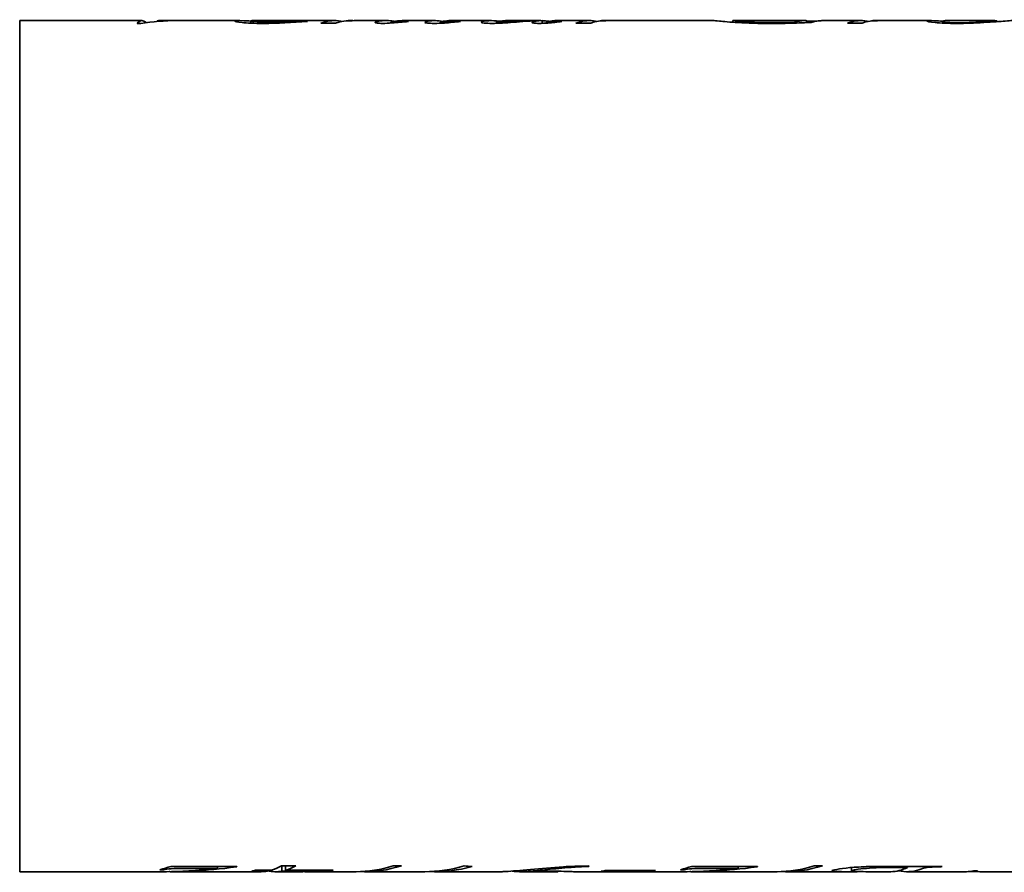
# Model space of a CAD drawing. Header units: millimetres. Extents: x 86 to 334, y 49 to 248.
# Tile 1 of 2: x 86 to 213, y 94 to 204. Entities that reach past the tile are written whole.
import ezdxf

# ---------------------------------------------------------------- set-up
doc = ezdxf.new("R2010")
doc.units = ezdxf.units.MM
doc.layers.add('Krawędzie widoczne(ISO)', color=7, linetype='Continuous', lineweight=35, true_color=0x262659)

msp = doc.modelspace()

# ---------------------------------------------------------------- linework, layer by layer
at = {"layer": 'Krawędzie widoczne(ISO)'}
for p, q in [((86, 203.8), (86, 94.2)), ((86, 203.8), (101.76, 203.8)), ((101.59, 203.43), (101.13, 203.43)), ((103.73, 203.69), (103.73, 203.76)), ((103.94, 203.8), (105.25, 203.8)), ((106.25, 203.8), (114.23, 203.8)), ((115.77, 203.48), (115.77, 203.75)), ((115.92, 203.79), (115.92, 203.8)), ((116.1, 203.8), (118.73, 203.8)), ((120.86, 203.8), (126.51, 203.8)), ((122.83, 203.69), (122.83, 203.72)), ((126.67, 203.48), (124.8, 203.48)), ((128.31, 203.78), (128.31, 203.8)), ((128.39, 203.8), (128.5, 203.8)), ((129.34, 203.8), (133.31, 203.8)), ((133.83, 203.48), (133.83, 203.61)), ((134.42, 203.53), (134.42, 203.59)), ((135.27, 203.8), (139.53, 203.8)), ((135.7, 203.65), (135.7, 203.71)), ((140.15, 203.46), (140.15, 203.6)), ((141.19, 203.53), (141.19, 203.6)), ((141.51, 203.8), (146.78, 203.8)), ((142.38, 203.65), (142.38, 203.71)), ((147.44, 203.45), (147.44, 203.63)), ((148.78, 203.8), (152.86, 203.8)), ((153.31, 203.45), (153.31, 203.8)), ((153.88, 203.48), (153.88, 203.61)), ((155.15, 203.8), (159.38, 203.8)), ((155.47, 203.64), (155.47, 203.7)), ((159.59, 203.48), (157.67, 203.48)), ((160.95, 203.77), (160.95, 203.8)), ((161.15, 203.8), (161.38, 203.8)), ((161.99, 203.8), (175.37, 203.8)), ((177.87, 203.59), (177.87, 203.8)), ((177.88, 203.8), (187.2, 203.8)), ((185.85, 203.48), (185.85, 203.59)), ((187.35, 203.54), (187.35, 203.79)), ((187.35, 203.74), (188.69, 203.74)), ((189.45, 203.8), (194.34, 203.8)), ((194.55, 203.48), (192.63, 203.48)), ((195.91, 203.77), (195.91, 203.8)), ((196.11, 203.8), (196.33, 203.8)), ((196.95, 203.8), (203.27, 203.8)), ((204.91, 203.49), (204.91, 203.71)), ((205.47, 203.8), (211.63, 203.8)), ((211.92, 203.67), (211.92, 203.75)), ((86, 94.2), (104.5, 94.2)), ((104.57, 94.46), (104.07, 94.46)), ((104.57, 94.59), (104.57, 94.46)), ((105.49, 94.89), (113.96, 94.89)), ((105.83, 94.2), (117.1, 94.2)), ((111.49, 94.63), (107.22, 94.63)), ((111.49, 94.89), (111.49, 94.63)), ((113.96, 94.82), (113.96, 94.89)), ((117.94, 94.28), (115.92, 94.28)), ((116.37, 94.38), (118.39, 94.38)), ((117.94, 94.38), (117.94, 94.28)), ((118.94, 94.2), (122.13, 94.2)), ((119.71, 94.94), (121.56, 94.94)), ((119.78, 94.94), (119.78, 94.28)), ((124.81, 94.28), (119.78, 94.28)), ((120.24, 94.94), (120.24, 94.38)), ((120.24, 94.38), (126.4, 94.38)), ((123.36, 94.2), (129.33, 94.2)), ((124.81, 94.38), (124.81, 94.28)), ((125.87, 94.38), (125.87, 94.27)), ((130.41, 94.2), (138.18, 94.2)), ((134.11, 94.96), (135.21, 94.96)), ((139.46, 94.2), (148.04, 94.2)), ((150.38, 94.2), (155.3, 94.2)), ((150.97, 94.41), (150.97, 94.22)), ((151.6, 94.47), (151.6, 94.25)), ((155.39, 94.26), (155.39, 94.21)), ((157.49, 94.2), (171.58, 94.2)), ((159.31, 94.88), (159.31, 94.94)), ((167.4, 94.25), (160.9, 94.25)), ((161.42, 94.34), (167.92, 94.34)), ((167.4, 94.34), (167.4, 94.25)), ((171.65, 94.46), (171.15, 94.46)), ((171.65, 94.59), (171.65, 94.46)), ((172.57, 94.89), (181.04, 94.89)), ((172.91, 94.2), (183.57, 94.2)), ((178.57, 94.63), (174.31, 94.63)), ((178.57, 94.89), (178.57, 94.63)), ((181.04, 94.82), (181.04, 94.89)), ((184.65, 94.2), (193.18, 94.2)), ((188.35, 94.96), (189.44, 94.96)), ((193.15, 94.74), (193.15, 94.31)), ((193.88, 94.21), (193.88, 94.2)), ((198.63, 94.89), (204.85, 94.89)), ((200.31, 94.2), (207.99, 94.2)), ((200.38, 94.89), (200.38, 94.73)), ((202.64, 94.89), (202.64, 94.71)), ((203.36, 94.89), (203.36, 94.79)), ((204.69, 94.89), (204.69, 94.82)), ((208.88, 94.29), (209.38, 94.29)), ((209.18, 94.29), (209.18, 94.23)), ((211.58, 94.2), (213.86, 94.2))]:
    msp.add_line(p, q, dxfattribs=at)
for points in [[(101.13, 203.43), (101.52, 203.88), (101.91, 203.92), (102.29, 203.54)], [(106.25, 203.8), (104.7, 203.8), (103.14, 203.68), (101.59, 203.43)], [(103.73, 203.76), (104.4, 203.8), (105.08, 203.81), (105.75, 203.8)], [(103.94, 203.8), (103.87, 203.8), (103.8, 203.79), (103.73, 203.76)], [(115.84, 203.79), (115.79, 203.78), (115.77, 203.76), (115.77, 203.75)], [(119.85, 203.8), (118.9, 203.8), (117.56, 203.79), (115.84, 203.79)], [(116.1, 203.8), (116.04, 203.8), (115.98, 203.8), (115.92, 203.8)], [(115.92, 203.8), (117.19, 203.8), (118.22, 203.8), (119.02, 203.8)], [(123.08, 203.7), (121.09, 203.58), (119.21, 203.44), (117.41, 203.44)], [(119.02, 203.8), (119.27, 203.8), (119.5, 203.8), (119.72, 203.8)], [(120.86, 203.8), (120.55, 203.8), (120.21, 203.8), (119.85, 203.8)], [(122.83, 203.72), (122.91, 203.71), (122.99, 203.71), (123.08, 203.7)], [(124.8, 203.48), (125.55, 203.76), (126.31, 203.86), (127.06, 203.77)], [(127.28, 203.66), (127.08, 203.61), (126.88, 203.55), (126.67, 203.48)], [(127.06, 203.77), (127.27, 203.74), (127.4, 203.71), (127.45, 203.69)], [(128.35, 203.78), (127.93, 203.76), (127.57, 203.72), (127.28, 203.66)], [(128.39, 203.8), (128.36, 203.8), (128.34, 203.8), (128.31, 203.8)], [(128.31, 203.8), (128.53, 203.8), (128.74, 203.8), (128.94, 203.8)], [(129.34, 203.8), (129.02, 203.8), (128.69, 203.79), (128.35, 203.78)], [(131.78, 203.55), (131.78, 203.59), (131.95, 203.65), (132.27, 203.71)], [(132.27, 203.71), (132.83, 203.81), (133.38, 203.83), (133.94, 203.77)], [(133.99, 203.5), (133.53, 203.46), (133.12, 203.44), (132.76, 203.44)], [(134.12, 203.69), (133.92, 203.65), (133.83, 203.62), (133.83, 203.61)], [(133.94, 203.77), (134.1, 203.75), (134.2, 203.73), (134.24, 203.71)], [(136.09, 203.69), (135.35, 203.62), (134.65, 203.54), (133.99, 203.5)], [(134.1, 203.58), (134.19, 203.58), (134.29, 203.58), (134.42, 203.59)], [(135.27, 203.8), (134.88, 203.8), (134.5, 203.76), (134.12, 203.69)], [(134.42, 203.59), (134.81, 203.62), (135.24, 203.66), (135.7, 203.71)], [(135.7, 203.71), (135.83, 203.7), (135.96, 203.7), (136.09, 203.69)], [(138.2, 203.57), (138.2, 203.61), (138.34, 203.67), (138.63, 203.72)], [(138.63, 203.72), (139.26, 203.83), (139.88, 203.83), (140.51, 203.7)], [(140.73, 203.49), (140.29, 203.46), (139.85, 203.44), (139.4, 203.44)], [(140.56, 203.71), (140.28, 203.67), (140.15, 203.62), (140.15, 203.6)], [(140.45, 203.56), (140.64, 203.56), (140.88, 203.57), (141.19, 203.6)], [(141.51, 203.8), (141.2, 203.8), (140.88, 203.77), (140.56, 203.71)], [(142.8, 203.69), (142.08, 203.62), (141.39, 203.54), (140.73, 203.49)], [(141.19, 203.6), (141.36, 203.61), (141.76, 203.66), (142.38, 203.71)], [(142.38, 203.71), (142.52, 203.7), (142.66, 203.7), (142.8, 203.69)], [(145.45, 203.59), (145.45, 203.64), (145.67, 203.72), (146.12, 203.77)], [(146.12, 203.77), (146.55, 203.81), (146.99, 203.81), (147.42, 203.77)], [(147.42, 203.77), (147.57, 203.75), (147.68, 203.73), (147.76, 203.72)], [(148.01, 203.75), (147.63, 203.71), (147.44, 203.65), (147.44, 203.63)], [(148.78, 203.8), (148.52, 203.8), (148.27, 203.78), (148.01, 203.75)], [(151.97, 203.55), (151.97, 203.58), (152.02, 203.61), (152.13, 203.64)], [(152.13, 203.64), (152.27, 203.69), (152.66, 203.79), (153.31, 203.8)], [(154.06, 203.49), (153.66, 203.46), (153.28, 203.44), (152.9, 203.44)], [(153.31, 203.79), (153.6, 203.79), (153.9, 203.76), (154.2, 203.71)], [(154.4, 203.74), (154.05, 203.69), (153.88, 203.63), (153.88, 203.61)], [(155.84, 203.68), (155.27, 203.61), (154.67, 203.54), (154.06, 203.49)], [(155.15, 203.8), (154.9, 203.8), (154.65, 203.78), (154.4, 203.74)], [(155.47, 203.7), (155.59, 203.69), (155.72, 203.69), (155.84, 203.68)], [(157.67, 203.48), (158.42, 203.76), (159.16, 203.86), (159.91, 203.77)], [(159.99, 203.63), (159.86, 203.58), (159.72, 203.53), (159.59, 203.48)], [(159.91, 203.77), (160.12, 203.75), (160.24, 203.71), (160.29, 203.69)], [(160.59, 203.74), (160.24, 203.69), (160.04, 203.64), (159.99, 203.63)], [(161.49, 203.79), (161.14, 203.79), (160.84, 203.77), (160.59, 203.74)], [(161.15, 203.8), (161.09, 203.8), (161.02, 203.8), (160.95, 203.8)], [(160.95, 203.8), (161.2, 203.8), (161.44, 203.8), (161.68, 203.8)], [(161.99, 203.8), (161.83, 203.8), (161.66, 203.8), (161.49, 203.79)], [(185.85, 203.59), (186.27, 203.72), (186.68, 203.79), (187.09, 203.8)], [(187.09, 203.8), (187.27, 203.8), (187.35, 203.8), (187.35, 203.79)], [(189.2, 203.79), (188.78, 203.77), (188.37, 203.69), (187.95, 203.56)], [(189.45, 203.8), (189.37, 203.8), (189.29, 203.8), (189.2, 203.79)], [(192.63, 203.48), (193.38, 203.76), (194.12, 203.86), (194.87, 203.77)], [(194.95, 203.63), (194.82, 203.58), (194.68, 203.53), (194.55, 203.48)], [(194.87, 203.77), (195.08, 203.75), (195.2, 203.71), (195.25, 203.69)], [(195.55, 203.74), (195.2, 203.69), (195, 203.64), (194.95, 203.63)], [(196.45, 203.79), (196.1, 203.79), (195.8, 203.77), (195.55, 203.74)], [(196.11, 203.8), (196.04, 203.8), (195.98, 203.8), (195.91, 203.8)], [(195.91, 203.8), (196.16, 203.8), (196.4, 203.8), (196.64, 203.8)], [(196.95, 203.8), (196.79, 203.8), (196.62, 203.8), (196.45, 203.79)], [(205.47, 203.8), (205.1, 203.8), (204.91, 203.77), (204.91, 203.71)], [(104.07, 94.46), (104.54, 94.57), (105.01, 94.71), (105.49, 94.89)], [(104.5, 94.2), (104.64, 94.2), (104.78, 94.2), (104.93, 94.2)], [(104.93, 94.2), (106.57, 94.22), (108.75, 94.33), (111.49, 94.63)], [(105.4, 94.2), (105.35, 94.2), (105.3, 94.21), (105.26, 94.21)], [(113.96, 94.82), (109.64, 94.25), (106.79, 94.18), (105.4, 94.2)], [(115.92, 94.28), (116.07, 94.3), (116.22, 94.34), (116.37, 94.38)], [(117.1, 94.2), (117.38, 94.2), (117.66, 94.23), (117.94, 94.28)], [(119.78, 94.28), (119.17, 94.16), (118.56, 94.18), (117.94, 94.31)], [(118.39, 94.38), (118.83, 94.5), (119.27, 94.69), (119.71, 94.94)], [(121.56, 94.94), (121.12, 94.69), (120.68, 94.5), (120.24, 94.38)], [(122.13, 94.2), (123.02, 94.2), (123.91, 94.23), (124.81, 94.28)], [(125.87, 94.27), (124.83, 94.21), (123.79, 94.19), (122.74, 94.2)], [(126.4, 94.38), (126.23, 94.33), (126.05, 94.3), (125.87, 94.27)], [(129.33, 94.2), (130.93, 94.2), (132.52, 94.45), (134.11, 94.96)], [(135.21, 94.96), (133.43, 94.4), (131.65, 94.15), (129.87, 94.21)], [(138.18, 94.2), (139.88, 94.2), (141.58, 94.45), (143.28, 94.94)], [(144.28, 94.87), (142.46, 94.36), (140.64, 94.15), (138.83, 94.21)], [(143.28, 94.94), (143.61, 94.91), (143.94, 94.89), (144.28, 94.87)], [(150.97, 94.22), (150.23, 94.18), (149.72, 94.21), (149.45, 94.28)], [(156.06, 94.83), (156.94, 94.88), (158.02, 94.92), (159.31, 94.94)], [(159.31, 94.88), (158.44, 94.85), (157.69, 94.8), (157.06, 94.75)], [(160.9, 94.25), (161.07, 94.27), (161.25, 94.3), (161.42, 94.34)], [(167.92, 94.34), (167.75, 94.3), (167.57, 94.27), (167.4, 94.25)], [(171.15, 94.46), (171.63, 94.57), (172.1, 94.71), (172.57, 94.89)], [(171.58, 94.2), (171.72, 94.2), (171.86, 94.2), (172.01, 94.2)], [(172.01, 94.2), (173.65, 94.22), (175.84, 94.33), (178.57, 94.63)], [(172.49, 94.2), (172.44, 94.2), (172.39, 94.21), (172.34, 94.21)], [(181.04, 94.82), (176.73, 94.25), (173.88, 94.18), (172.49, 94.2)], [(183.57, 94.2), (185.16, 94.2), (186.75, 94.45), (188.35, 94.96)], [(189.44, 94.96), (187.67, 94.4), (185.89, 94.15), (184.11, 94.21)], [(193.88, 94.21), (193.88, 94.21), (193.88, 94.21), (193.88, 94.21)], [(195.42, 94.86), (196.1, 94.88), (197.17, 94.89), (198.63, 94.89)], [(197.22, 94.2), (197.5, 94.2), (197.84, 94.2), (198.24, 94.2)], [(200.38, 94.73), (199.46, 94.74), (198.74, 94.75), (198.22, 94.75)], [(198.24, 94.2), (198.95, 94.21), (199.66, 94.39), (200.38, 94.73)], [(201.85, 94.46), (200.98, 94.17), (200.11, 94.12), (199.24, 94.32)], [(202.64, 94.71), (202.44, 94.67), (202.18, 94.57), (201.85, 94.46)], [(203.36, 94.79), (203.03, 94.77), (202.79, 94.75), (202.64, 94.71)], [(204.69, 94.82), (204.04, 94.82), (203.59, 94.81), (203.36, 94.79)], [(204.85, 94.89), (204.8, 94.87), (204.75, 94.84), (204.69, 94.82)], [(207.99, 94.2), (208.28, 94.2), (208.58, 94.23), (208.88, 94.29)], [(209.38, 94.29), (209.25, 94.26), (209.18, 94.24), (209.18, 94.23)]]:
    msp.add_open_spline(points, degree=3, dxfattribs=at)
for points, knots in [([(113.72, 203.74), (113.72, 203.8), (114.1, 203.82), (114.87, 203.79), (115.14, 203.77), (115.44, 203.76), (115.77, 203.74)], [0, 0, 0, 0, 1, 1, 1, 1.358636, 1.358636, 1.358636, 1.358636]), ([(117.41, 203.44), (116.19, 203.44), (115.27, 203.49), (114.65, 203.56), (114.03, 203.64), (113.72, 203.7), (113.72, 203.74)], [0, 0, 0, 0, 1, 1, 1, 2, 2, 2, 2]), ([(115.77, 203.75), (115.77, 203.72), (116.04, 203.68), (116.58, 203.64), (117.11, 203.6), (117.77, 203.58), (118.53, 203.58)], [0, 0, 0, 0, 1, 1, 1, 2, 2, 2, 2]), ([(118.53, 203.58), (119.15, 203.58), (119.73, 203.59), (120.3, 203.61), (120.86, 203.63), (121.71, 203.68), (122.83, 203.72)], [0, 0, 0, 0, 1, 1, 1, 2, 2, 2, 2]), ([(132.76, 203.44), (132.46, 203.44), (132.22, 203.46), (132.05, 203.48), (131.87, 203.5), (131.78, 203.52), (131.78, 203.55)], [0, 0, 0, 0, 1, 1, 1, 2, 2, 2, 2]), ([(133.83, 203.61), (133.83, 203.6), (133.86, 203.59), (133.92, 203.59), (133.98, 203.58), (134.04, 203.58), (134.1, 203.58)], [0, 0, 0, 0, 1, 1, 1, 2, 2, 2, 2]), ([(139.4, 203.44), (139.04, 203.44), (138.76, 203.46), (138.53, 203.48), (138.31, 203.51), (138.2, 203.54), (138.2, 203.57)], [0, 0, 0, 0, 1, 1, 1, 2, 2, 2, 2]), ([(140.15, 203.6), (140.15, 203.59), (140.18, 203.58), (140.24, 203.57), (140.3, 203.56), (140.37, 203.56), (140.45, 203.56)], [0, 0, 0, 0, 1, 1, 1, 2, 2, 2, 2]), ([(146.87, 203.44), (146.47, 203.44), (146.13, 203.46), (145.86, 203.49), (145.59, 203.52), (145.45, 203.55), (145.45, 203.59)], [0, 0, 0, 0, 1, 1, 1, 2, 2, 2, 2]), ([(153.31, 203.8), (151.84, 203.79), (150.61, 203.66), (149.61, 203.58), (148.62, 203.5), (147.7, 203.44), (146.87, 203.44)], [0, 0, 0, 0, 1, 1, 1, 2, 2, 2, 2]), ([(147.44, 203.63), (147.44, 203.62), (147.49, 203.61), (147.6, 203.6), (147.7, 203.59), (147.85, 203.59), (148.03, 203.59)], [0, 0, 0, 0, 1, 1, 1, 2, 2, 2, 2]), ([(148.03, 203.59), (148.32, 203.59), (148.7, 203.6), (149.16, 203.62), (149.62, 203.64), (150.24, 203.69), (151.01, 203.74), (151.78, 203.78), (152.41, 203.8), (152.91, 203.8), (152.98, 203.8), (153.05, 203.8), (153.12, 203.8)], [0, 0, 0, 0, 1, 1, 1, 2, 2, 2, 3, 3, 3, 3.138168, 3.138168, 3.138168, 3.138168]), ([(152.9, 203.44), (152.62, 203.44), (152.39, 203.46), (152.22, 203.48), (152.05, 203.5), (151.97, 203.52), (151.97, 203.55)], [0, 0, 0, 0, 1, 1, 1, 2, 2, 2, 2]), ([(153.88, 203.61), (153.88, 203.59), (153.9, 203.58), (153.94, 203.58), (153.99, 203.57), (154.04, 203.57), (154.12, 203.57)], [0, 0, 0, 0, 1, 1, 1, 2, 2, 2, 2]), ([(154.12, 203.57), (154.23, 203.57), (154.35, 203.58), (154.48, 203.59), (154.61, 203.6), (154.94, 203.65), (155.47, 203.7)], [0, 0, 0, 0, 1, 1, 1, 2, 2, 2, 2]), ([(182.95, 203.43), (181.16, 203.43), (179.72, 203.48), (178.6, 203.54), (177.49, 203.61), (176.67, 203.68), (176.14, 203.74), (175.71, 203.78), (175.45, 203.8), (175.37, 203.8)], [0, 0, 0, 0, 1, 1, 1, 2, 2, 2, 2.807439, 2.807439, 2.807439, 2.807439]), ([(177.87, 203.8), (177.87, 203.81), (178.28, 203.76), (179.1, 203.68), (179.93, 203.6), (181.2, 203.54), (182.92, 203.54)], [0, 0, 0, 0, 1, 1, 1, 2, 2, 2, 2]), ([(182.92, 203.54), (183.35, 203.54), (183.75, 203.54), (184.13, 203.55), (184.51, 203.56), (185.09, 203.57), (185.85, 203.59)], [0, 0, 0, 0, 1, 1, 1, 2, 2, 2, 2]), ([(187.95, 203.56), (186.8, 203.52), (185.88, 203.48), (185.17, 203.46), (184.47, 203.44), (183.73, 203.43), (182.95, 203.43)], [0, 0, 0, 0, 1, 1, 1, 2, 2, 2, 2]), ([(202.85, 203.75), (202.85, 203.8), (203.21, 203.81), (203.92, 203.78), (204.21, 203.77), (204.54, 203.75), (204.92, 203.73)], [0, 0, 0, 0, 1, 1, 1, 1.413506, 1.413506, 1.413506, 1.413506]), ([(206.74, 203.44), (205.59, 203.44), (204.66, 203.49), (203.94, 203.56), (203.22, 203.63), (202.85, 203.7), (202.85, 203.75)], [0, 0, 0, 0, 1, 1, 1, 2, 2, 2, 2]), ([(204.91, 203.71), (204.91, 203.67), (205.11, 203.61), (205.51, 203.57), (205.92, 203.54), (206.42, 203.51), (207.03, 203.51)], [0, 0, 0, 0, 1, 1, 1, 2, 2, 2, 2]), ([(213.82, 203.8), (213.67, 203.8), (213.38, 203.78), (212.98, 203.75), (212.31, 203.7), (211.39, 203.62), (210.2, 203.56), (209.02, 203.49), (207.86, 203.44), (206.74, 203.44)], [0.393537, 0.393537, 0.393537, 0.393537, 1, 1, 1, 2, 2, 2, 3, 3, 3, 3]), ([(207.03, 203.51), (208.22, 203.51), (209.33, 203.62), (210.37, 203.72), (211.41, 203.81), (211.92, 203.83), (211.92, 203.75)], [0, 0, 0, 0, 1, 1, 1, 2, 2, 2, 2]), ([(107.22, 94.63), (106.54, 94.63), (105.97, 94.62), (105.53, 94.58), (105.08, 94.55), (104.76, 94.51), (104.57, 94.46)], [0, 0, 0, 0, 1, 1, 1, 2, 2, 2, 2]), ([(148.04, 94.2), (148.2, 94.2), (148.39, 94.21), (148.61, 94.22), (149.4, 94.26), (150.47, 94.37), (151.81, 94.49), (153.16, 94.62), (154.57, 94.74), (156.06, 94.83)], [0.719479, 0.719479, 0.719479, 0.719479, 1, 1, 1, 2, 2, 2, 3, 3, 3, 3]), ([(152.93, 94.24), (152.61, 94.24), (152.31, 94.24), (152.04, 94.23), (151.77, 94.23), (151.42, 94.22), (150.97, 94.22)], [0, 0, 0, 0, 1, 1, 1, 2, 2, 2, 2]), ([(157.06, 94.75), (155.93, 94.67), (154.91, 94.57), (154.01, 94.48), (153.1, 94.39), (152.3, 94.3), (151.6, 94.25)], [0, 0, 0, 0, 1, 1, 1, 2, 2, 2, 2]), ([(151.6, 94.25), (152.12, 94.26), (152.52, 94.27), (152.8, 94.27), (153.08, 94.28), (153.4, 94.28), (153.75, 94.28)], [0, 0, 0, 0, 1, 1, 1, 2, 2, 2, 2]), ([(155.39, 94.21), (155.39, 94.19), (155.16, 94.2), (154.69, 94.22), (154.22, 94.23), (153.63, 94.24), (152.93, 94.24)], [0, 0, 0, 0, 1, 1, 1, 2, 2, 2, 2]), ([(153.75, 94.28), (155.02, 94.28), (155.99, 94.25), (156.66, 94.22), (157.05, 94.21), (157.33, 94.2), (157.49, 94.2)], [0, 0, 0, 0, 1, 1, 1, 1.584653, 1.584653, 1.584653, 1.584653]), ([(174.31, 94.63), (173.62, 94.63), (173.06, 94.62), (172.61, 94.58), (172.17, 94.55), (171.85, 94.51), (171.65, 94.46)], [0, 0, 0, 0, 1, 1, 1, 2, 2, 2, 2]), ([(190.63, 94.3), (190.63, 94.35), (190.84, 94.42), (191.28, 94.5), (191.71, 94.59), (192.27, 94.66), (192.95, 94.72), (193.63, 94.78), (194.45, 94.83), (195.42, 94.86)], [0, 0, 0, 0, 1, 1, 1, 2, 2, 2, 3, 3, 3, 3]), ([(193.88, 94.2), (192.76, 94.2), (191.94, 94.2), (191.42, 94.21), (190.89, 94.23), (190.63, 94.26), (190.63, 94.3)], [0, 0, 0, 0, 1, 1, 1, 2, 2, 2, 2]), ([(198.22, 94.75), (196.89, 94.75), (195.71, 94.69), (194.69, 94.6), (193.66, 94.5), (193.15, 94.39), (193.15, 94.31)], [0, 0, 0, 0, 1, 1, 1, 2, 2, 2, 2]), ([(193.15, 94.31), (193.15, 94.24), (193.47, 94.22), (194.12, 94.21), (194.76, 94.2), (195.8, 94.2), (197.22, 94.2)], [0, 0, 0, 0, 1, 1, 1, 2, 2, 2, 2]), ([(209.46, 94.21), (209.34, 94.21), (209.22, 94.21), (209.12, 94.21), (208.9, 94.21), (208.69, 94.22), (208.47, 94.23)], [0.790587, 0.790587, 0.790587, 0.790587, 1, 1, 1, 1.4310923, 1.4310923, 1.4310923, 1.4310923]), ([(209.18, 94.23), (209.18, 94.21), (209.35, 94.21), (209.69, 94.2), (210.03, 94.2), (210.66, 94.2), (211.58, 94.2)], [0, 0, 0, 0, 1, 1, 1, 2, 2, 2, 2])]:
    msp.add_open_spline(points, degree=3, knots=knots, dxfattribs=at)

doc.saveas('drawing.dxf')
